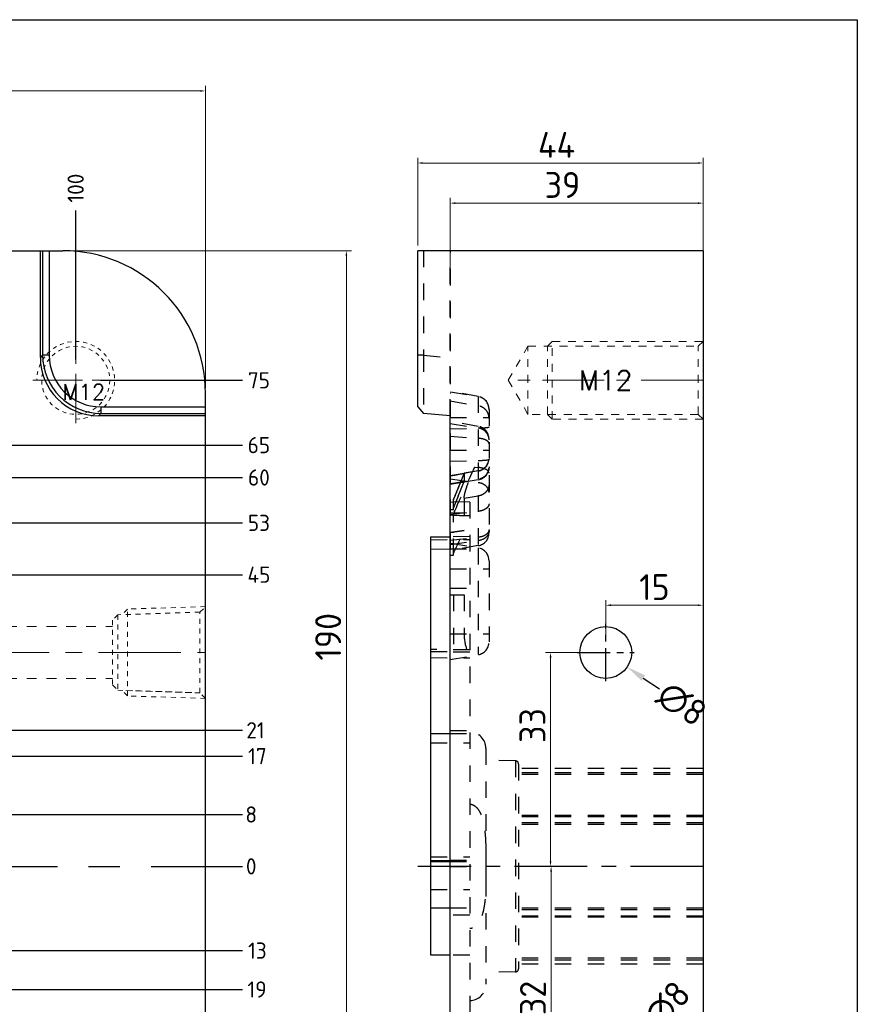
# Model space of a CAD drawing. Extents: x 1716 to 4936, y -1353 to -42.
# Tile 20 of 32: x 2689 to 2819, y -725 to -573. Entities that reach past the tile are written whole.
import ezdxf
from ezdxf.enums import TextEntityAlignment as Align

# ---------------------------------------------------------------- set-up
doc = ezdxf.new("R2010")
doc.units = 0
doc.header["$LTSCALE"] = 25.4
doc.header["$MEASUREMENT"] = 0
doc.linetypes.add('CENTER', pattern=[50.8, 31.75, -6.35, 6.35, -6.35])
doc.linetypes.add('HIDDEN', pattern=[0.2, 0.1, -0.1])
doc.layers.get('0').update_dxf_attribs({"linetype": 'CONTINUOUS'})
doc.layers.get('DEFPOINTS').update_dxf_attribs({"linetype": 'CONTINUOUS'})
for name, color, linetype, lineweight in [('cool', 153, 'HIDDEN', 9), ('dim', 82, 'CONTINUOUS', 9), ('screw', 33, 'CONTINUOUS', 13)]:
    doc.layers.add(name, color=color, linetype=linetype, lineweight=lineweight)
doc.layers.add('DEFAULT_2', color=8, linetype='HIDDEN')
doc.styles.add('SEISO_TTF', font='txt')
doc.styles.add('TXT', font='txt.shx', dxfattribs={"bigfont": 'gbcbig.shx'})
doc.dimstyles.get("Standard").update_dxf_attribs({"dimscale": 0, "dimtxt": 4, "dimasz": 2, "dimexe": 1, "dimexo": 1, "dimgap": 2, "dimtad": 0, "dimdec": 1, "dimdsep": 46, "dimtxsty": 'SEISO_TTF', "dimcen": 0.09, "dimadec": 0, "dimazin": 0, "dimtfac": 1, "dimtdec": 1, "dimtofl": 0, "dimtmove": 0, "dimatfit": 3, "dimfxl": 0, "dimtolj": 1, "dimtzin": 0, "dimarcsym": 0})
doc.dimstyles.new('STANDARD$0', dxfattribs={"dimscale": 4, "dimtxt": 1, "dimasz": 0.2, "dimexe": 0.2, "dimexo": 0.2, "dimgap": 0.2, "dimtad": 1, "dimdec": 1, "dimzin": 9, "dimdsep": 46, "dimtxsty": 'SEISO_TTF', "dimcen": 2, "dimclrd": 256, "dimclre": 256, "dimclrt": 256, "dimadec": 4, "dimazin": 2, "dimtfac": 1, "dimtdec": 1, "dimtmove": 0, "dimatfit": 3, "dimfxl": 0, "dimtolj": 1, "dimtzin": 0, "dimlwd": 9, "dimlwe": 9, "dimarcsym": 0})

# ---------------------------------------------------------------- blocks, each defined once
blk = doc.blocks.new('cool_jt_f12')
at = {"layer": 'cool', "ltscale": 0.3}
for p, q in [((0, 7.0785), (0.856, 6.2225)), ((0, 7.0785), (12, 6.7035)), ((0.856, 6.2225), (0.856, -6.2225)), ((13.5, 5.827375), (0.856, 6.2225)), ((0.856, 6.2225), (13.5, 5.827375)), ((12, 6.7035), (12.856, 5.8475)), ((12, 6.7035), (12, -6.7035)), ((14.327375, 5), (13.5, 5.827375)), ((13.5, -5.827375), (13.5, 5.827375)), ((14.327375, -5), (14.327375, 5)), ((0.856, -6.2225), (13.5, -5.827375)), ((12, -6.7035), (12.856, -5.8475)), ((13.5, -5.827375), (14.327375, -5)), ((0.856, -6.2225), (0, -7.0785)), ((0, -7.0785), (12, -6.7035))]:
    blk.add_line(p, q, dxfattribs=at)
blk = doc.blocks.new('screw_m12_g')
at = {"layer": 'screw', "color": 1, "linetype": 'CENTER', "ltscale": 0.009449}
for p, q in [((0, -6.6), (0, 6.6)), ((-6.6, 0), (6.6, 0))]:
    blk.add_line(p, q, dxfattribs=at)
at = {"layer": 'screw', "linetype": 'HIDDEN', "ltscale": 0.24}
blk.add_circle((0, 0), 5.25, dxfattribs=at)
at = {"layer": 'screw', "color": 92, "linetype": 'HIDDEN', "ltscale": 0.24}
blk.add_arc((0, 0), 6, 270, 180, dxfattribs=at)
at = {"layer": 'screw', "color": 6, "style": 'TXT'}
blk.add_text('M12', height=2.4, dxfattribs=at).set_placement((-2.04, -3))
blk = doc.blocks.new('*D286')
at = {"linetype": 'Continuous', "lineweight": 9}
for p, q in [((2750.8, -608.19), (2750.8, -594.66)), ((2794, -595.46), (2751.6, -595.46)), ((2794.8, -608.19), (2794.8, -594.66))]:
    blk.add_line(p, q, dxfattribs=at)
for points in [[(2751.6, -595.33), (2751.6, -595.59), (2750.8, -595.46)], [(2794, -595.33), (2794, -595.59), (2794.8, -595.46)]]:
    blk.add_solid(points)
at = {"layer": 'DEFPOINTS', "color": 0}
for p in [(2750.8, -595.46), (2750.8, -608.99), (2794.8, -608.99)]:
    blk.add_point(p, dxfattribs=at)
at = {"insert": (2772.21, -592.66), "char_height": 4, "attachment_point": 5, "style": 'SEISO_TTF'}
blk.add_mtext('\\A1;44', dxfattribs=at)
blk = doc.blocks.new('*D316')
at = {"color": 0, "lineweight": -2}
for p, q in [((2779.71, -670.99), (2779.89, -670.99)), ((2779.8, -671.08), (2779.8, -670.9))]:
    blk.add_line(p, q, dxfattribs=at)
at = {"color": 0, "linetype": 'Continuous', "lineweight": -2}
blk.add_line((2785.59, -674.93), (2788.07, -676.61), dxfattribs=at)
at = {"color": 0}
blk.add_solid([(2785.87, -674.51), (2785.31, -675.34), (2783.11, -673.24)], dxfattribs=at)
at = {"layer": 'DEFPOINTS', "color": 0}
for p in [(2776.49, -668.74), (2783.11, -673.24)]:
    blk.add_point(p, dxfattribs=at)
at = {"color": 0, "insert": (2791.5, -678.94), "char_height": 4, "attachment_point": 5, "rotation": 325.8054, "style": 'SEISO_TTF'}
blk.add_mtext('\\A1;∅8', dxfattribs=at)
blk = doc.blocks.new('*D311')
at = {"color": 0, "linetype": 'Continuous', "lineweight": -2}
blk.add_line((2784.49, -730.8), (2786.5, -728.57), dxfattribs=at)
at = {"color": 0, "lineweight": -2}
for p, q in [((2779.71, -735.99), (2779.89, -735.99)), ((2779.8, -736.08), (2779.8, -735.9))]:
    blk.add_line(p, q, dxfattribs=at)
at = {"color": 0}
blk.add_solid([(2784.12, -730.46), (2784.86, -731.13), (2782.48, -733.02)], dxfattribs=at)
at = {"layer": 'DEFPOINTS', "color": 0}
for p in [(2782.48, -733.02), (2777.12, -738.96)]:
    blk.add_point(p, dxfattribs=at)
at = {"color": 0, "insert": (2789.28, -725.49), "char_height": 4, "attachment_point": 5, "rotation": 47.9308, "style": 'SEISO_TTF'}
blk.add_mtext('\\A1;∅8', dxfattribs=at)
blk = doc.blocks.new('*D312')
at = {"linetype": 'Continuous', "lineweight": 9}
for p, q in [((2779.8, -668.54), (2779.8, -662.9)), ((2780.6, -663.7), (2794, -663.7)), ((2794.8, -666.51), (2794.8, -662.9))]:
    blk.add_line(p, q, dxfattribs=at)
for points in [[(2780.6, -663.56), (2780.6, -663.83), (2779.8, -663.7)], [(2794, -663.56), (2794, -663.83), (2794.8, -663.7)]]:
    blk.add_solid(points)
at = {"layer": 'DEFPOINTS', "color": 0}
for p in [(2794.8, -663.7), (2794.8, -667.31), (2779.8, -669.34)]:
    blk.add_point(p, dxfattribs=at)
at = {"insert": (2787.3, -660.9), "char_height": 4, "attachment_point": 5, "style": 'SEISO_TTF'}
blk.add_mtext('\\A1;15', dxfattribs=at)
blk = doc.blocks.new('*D314')
at = {"linetype": 'Continuous', "lineweight": 9}
for p, q in [((2776.52, -670.99), (2770.49, -670.99)), ((2771.29, -671.79), (2771.29, -703.19)), ((2775.18, -703.99), (2770.49, -703.99))]:
    blk.add_line(p, q, dxfattribs=at)
for points in [[(2771.15, -671.79), (2771.42, -671.79), (2771.29, -670.99)], [(2771.15, -703.19), (2771.42, -703.19), (2771.29, -703.99)]]:
    blk.add_solid(points)
at = {"layer": 'DEFPOINTS', "color": 0}
for p in [(2777.32, -670.99), (2771.29, -703.99), (2775.98, -703.99)]:
    blk.add_point(p, dxfattribs=at)
at = {"insert": (2768.49, -682.26), "char_height": 4, "attachment_point": 5, "rotation": 90, "style": 'SEISO_TTF'}
blk.add_mtext('\\A1;33', dxfattribs=at)
blk = doc.blocks.new('*D315')
at = {"linetype": 'Continuous', "lineweight": 9}
for p, q in [((2774.38, -703.99), (2770.57, -703.99)), ((2771.37, -704.79), (2771.37, -735.19)), ((2776.99, -735.99), (2770.57, -735.99))]:
    blk.add_line(p, q, dxfattribs=at)
for points in [[(2771.24, -704.79), (2771.51, -704.79), (2771.37, -703.99)], [(2771.24, -735.19), (2771.51, -735.19), (2771.37, -735.99)]]:
    blk.add_solid(points)
at = {"layer": 'DEFPOINTS', "color": 0}
for p in [(2775.18, -703.99), (2771.37, -735.99), (2777.79, -735.99)]:
    blk.add_point(p, dxfattribs=at)
at = {"insert": (2768.57, -724.3), "char_height": 4, "attachment_point": 5, "rotation": 90, "style": 'SEISO_TTF'}
blk.add_mtext('\\A1;32', dxfattribs=at)
blk = doc.blocks.new('*D318')
at = {"layer": 'DEFPOINTS', "color": 0}
for p in [(2598.05, -703.99), (2710.25, -703.99), (2723.79, -703.99)]:
    blk.add_point(p, dxfattribs=at)
at = {"layer": 'dim', "color": 0, "linetype": 'Continuous', "lineweight": -2}
blk.add_line((2710.75, -703.99), (2723.79, -703.99), dxfattribs=at)
at = {"layer": 'dim', "color": 0, "insert": (2725.12, -703.99), "char_height": 2.5, "attachment_point": 5, "style": 'SEISO_TTF'}
blk.add_mtext('\\A1;0', dxfattribs=at)
blk = doc.blocks.new('*D319')
at = {"layer": 'DEFPOINTS', "color": 0}
for p in [(2686.25, -695.99), (2723.79, -695.99), (2598.05, -703.99)]:
    blk.add_point(p, dxfattribs=at)
at = {"layer": 'dim', "color": 0, "linetype": 'Continuous', "lineweight": -2}
blk.add_line((2686.75, -695.99), (2723.79, -695.99), dxfattribs=at)
at = {"layer": 'dim', "color": 0, "insert": (2725.12, -695.99), "char_height": 2.5, "attachment_point": 5, "style": 'SEISO_TTF'}
blk.add_mtext('\\A1;8', dxfattribs=at)
blk = doc.blocks.new('*D320')
at = {"layer": 'DEFPOINTS', "color": 0}
for p in [(2628.35, -686.99), (2723.79, -686.99), (2598.05, -703.99)]:
    blk.add_point(p, dxfattribs=at)
at = {"layer": 'dim', "color": 0, "linetype": 'Continuous', "lineweight": -2}
blk.add_line((2628.85, -686.99), (2723.79, -686.99), dxfattribs=at)
at = {"layer": 'dim', "color": 0, "insert": (2726.07, -686.99), "char_height": 2.5, "attachment_point": 5, "style": 'SEISO_TTF'}
blk.add_mtext('\\A1;17', dxfattribs=at)
blk = doc.blocks.new('*D321')
at = {"layer": 'DEFPOINTS', "color": 0}
for p in [(2656.58, -682.99), (2723.79, -682.99), (2598.05, -703.99)]:
    blk.add_point(p, dxfattribs=at)
at = {"layer": 'dim', "color": 0, "linetype": 'Continuous', "lineweight": -2}
blk.add_line((2657.08, -682.99), (2723.79, -682.99), dxfattribs=at)
at = {"layer": 'dim', "color": 0, "insert": (2725.78, -682.99), "char_height": 2.5, "attachment_point": 5, "style": 'SEISO_TTF'}
blk.add_mtext('\\A1;21', dxfattribs=at)
blk = doc.blocks.new('*D322')
at = {"layer": 'DEFPOINTS', "color": 0}
for p in [(2612.8, -658.99), (2723.79, -658.99), (2598.05, -703.99)]:
    blk.add_point(p, dxfattribs=at)
at = {"layer": 'dim', "color": 0, "linetype": 'Continuous', "lineweight": -2}
blk.add_line((2613.3, -658.99), (2723.79, -658.99), dxfattribs=at)
at = {"layer": 'dim', "color": 0, "insert": (2726.31, -658.99), "char_height": 2.5, "attachment_point": 5, "style": 'SEISO_TTF'}
blk.add_mtext('\\A1;45', dxfattribs=at)
blk = doc.blocks.new('*D323')
at = {"layer": 'DEFPOINTS', "color": 0}
for p in [(2652.25, -650.99), (2723.79, -650.99), (2598.05, -703.99)]:
    blk.add_point(p, dxfattribs=at)
at = {"layer": 'dim', "color": 0, "linetype": 'Continuous', "lineweight": -2}
blk.add_line((2652.75, -650.99), (2723.79, -650.99), dxfattribs=at)
at = {"layer": 'dim', "color": 0, "insert": (2726.31, -650.99), "char_height": 2.5, "attachment_point": 5, "style": 'SEISO_TTF'}
blk.add_mtext('\\A1;53', dxfattribs=at)
blk = doc.blocks.new('*D324')
at = {"layer": 'DEFPOINTS', "color": 0}
for p in [(2673.8, -643.99), (2723.79, -643.99), (2598.05, -703.99)]:
    blk.add_point(p, dxfattribs=at)
at = {"layer": 'dim', "color": 0, "linetype": 'Continuous', "lineweight": -2}
blk.add_line((2674.3, -643.99), (2723.79, -643.99), dxfattribs=at)
at = {"layer": 'dim', "color": 0, "insert": (2726.31, -643.99), "char_height": 2.5, "attachment_point": 5, "style": 'SEISO_TTF'}
blk.add_mtext('\\A1;60', dxfattribs=at)
blk = doc.blocks.new('*D325')
at = {"layer": 'DEFPOINTS', "color": 0}
for p in [(2638.8, -638.99), (2723.79, -638.99), (2598.05, -703.99)]:
    blk.add_point(p, dxfattribs=at)
at = {"layer": 'dim', "color": 0, "linetype": 'Continuous', "lineweight": -2}
blk.add_line((2639.3, -638.99), (2723.79, -638.99), dxfattribs=at)
at = {"layer": 'dim', "color": 0, "insert": (2726.31, -638.99), "char_height": 2.5, "attachment_point": 5, "style": 'SEISO_TTF'}
blk.add_mtext('\\A1;65', dxfattribs=at)
blk = doc.blocks.new('*D326')
at = {"layer": 'DEFPOINTS', "color": 0}
for p in [(2701.4, -628.99), (2723.79, -628.99), (2598.05, -703.99)]:
    blk.add_point(p, dxfattribs=at)
at = {"layer": 'dim', "color": 0, "linetype": 'Continuous', "lineweight": -2}
blk.add_line((2701.9, -628.99), (2723.79, -628.99), dxfattribs=at)
at = {"layer": 'dim', "color": 0, "insert": (2726.31, -628.99), "char_height": 2.5, "attachment_point": 5, "style": 'SEISO_TTF'}
blk.add_mtext('\\A1;75', dxfattribs=at)
blk = doc.blocks.new('*D327')
at = {"layer": 'DEFPOINTS', "color": 0}
for p in [(2598.05, -703.99), (2662.35, -722.99), (2723.79, -722.99)]:
    blk.add_point(p, dxfattribs=at)
at = {"layer": 'dim', "color": 0, "linetype": 'Continuous', "lineweight": -2}
blk.add_line((2662.85, -722.99), (2723.79, -722.99), dxfattribs=at)
at = {"layer": 'dim', "color": 0, "insert": (2726.01, -722.99), "char_height": 2.5, "attachment_point": 5, "style": 'SEISO_TTF'}
blk.add_mtext('\\A1;19', dxfattribs=at)
blk = doc.blocks.new('*D328')
at = {"layer": 'DEFPOINTS', "color": 0}
for p in [(2598.05, -703.99), (2631.2, -716.99), (2723.79, -716.99)]:
    blk.add_point(p, dxfattribs=at)
at = {"layer": 'dim', "color": 0, "linetype": 'Continuous', "lineweight": -2}
blk.add_line((2631.7, -716.99), (2723.79, -716.99), dxfattribs=at)
at = {"layer": 'dim', "color": 0, "insert": (2726.07, -716.99), "char_height": 2.5, "attachment_point": 5, "style": 'SEISO_TTF'}
blk.add_mtext('\\A1;13', dxfattribs=at)
blk = doc.blocks.new('*D329')
at = {"layer": 'DEFPOINTS', "color": 0}
for p in [(2598.05, -703.99), (2654.17, -748.99), (2723.79, -748.99)]:
    blk.add_point(p, dxfattribs=at)
at = {"layer": 'dim', "color": 0, "linetype": 'Continuous', "lineweight": -2}
blk.add_line((2654.66, -748.99), (2723.79, -748.99), dxfattribs=at)
at = {"layer": 'dim', "color": 0, "insert": (2726.31, -748.99), "char_height": 2.5, "attachment_point": 5, "style": 'SEISO_TTF'}
blk.add_mtext('\\A1;45', dxfattribs=at)
blk = doc.blocks.new('*D330')
at = {"layer": 'DEFPOINTS', "color": 0}
for p in [(2598.05, -703.99), (2599.5, -753.99), (2723.79, -753.99)]:
    blk.add_point(p, dxfattribs=at)
at = {"layer": 'dim', "color": 0, "linetype": 'Continuous', "lineweight": -2}
blk.add_line((2600, -753.99), (2723.79, -753.99), dxfattribs=at)
at = {"layer": 'dim', "color": 0, "insert": (2726.31, -753.99), "char_height": 2.5, "attachment_point": 5, "style": 'SEISO_TTF'}
blk.add_mtext('\\A1;50', dxfattribs=at)
blk = doc.blocks.new('*D331')
at = {"layer": 'DEFPOINTS', "color": 0}
for p in [(2598.05, -703.99), (2702.05, -778.99), (2723.79, -778.99)]:
    blk.add_point(p, dxfattribs=at)
at = {"layer": 'dim', "color": 0, "linetype": 'Continuous', "lineweight": -2}
blk.add_line((2702.55, -778.99), (2723.79, -778.99), dxfattribs=at)
at = {"layer": 'dim', "color": 0, "insert": (2726.31, -778.99), "char_height": 2.5, "attachment_point": 5, "style": 'SEISO_TTF'}
blk.add_mtext('\\A1;75', dxfattribs=at)
blk = doc.blocks.new('*D341')
at = {"layer": 'DEFPOINTS', "color": 0}
for p in [(2698.05, -602.81), (2698.05, -626.29), (2598.05, -703.99)]:
    blk.add_point(p, dxfattribs=at)
at = {"layer": 'dim', "color": 0, "linetype": 'Continuous', "lineweight": -2}
blk.add_line((2698.05, -625.79), (2698.05, -602.81), dxfattribs=at)
at = {"layer": 'dim', "color": 0, "insert": (2698.05, -599.34), "char_height": 2.5, "attachment_point": 5, "rotation": 90, "style": 'SEISO_TTF'}
blk.add_mtext('\\A1;100', dxfattribs=at)
blk = doc.blocks.new('*D346')
at = {"layer": 'DEFPOINTS', "color": 0}
for p in [(2598.05, -703.99), (2698.05, -784.24), (2698.05, -803.72)]:
    blk.add_point(p, dxfattribs=at)
at = {"layer": 'dim', "color": 0, "linetype": 'Continuous', "lineweight": -2}
blk.add_line((2698.05, -784.74), (2698.05, -803.72), dxfattribs=at)
at = {"layer": 'dim', "color": 0, "insert": (2698.05, -807.2), "char_height": 2.5, "attachment_point": 5, "rotation": 90, "style": 'SEISO_TTF'}
blk.add_mtext('\\A1;100', dxfattribs=at)
blk = doc.blocks.new('*D347')
at = {"linetype": 'Continuous', "lineweight": 9}
for p, q in [((2478.05, -635.93), (2478.05, -583.54)), ((2717.25, -584.34), (2478.85, -584.34)), ((2718.05, -630.19), (2718.05, -583.54))]:
    blk.add_line(p, q, dxfattribs=at)
for points in [[(2478.85, -584.21), (2478.85, -584.47), (2478.05, -584.34)], [(2717.25, -584.21), (2717.25, -584.47), (2718.05, -584.34)]]:
    blk.add_solid(points)
at = {"layer": 'DEFPOINTS', "color": 0}
for p in [(2478.05, -584.34), (2718.05, -630.99), (2478.05, -636.73)]:
    blk.add_point(p, dxfattribs=at)
at = {"insert": (2573.04, -581.54), "char_height": 4, "attachment_point": 5, "style": 'SEISO_TTF'}
blk.add_mtext('\\A1;240', dxfattribs=at)
blk = doc.blocks.new('*D348')
at = {"linetype": 'Continuous', "lineweight": 9}
for p, q in [((2688.35, -608.99), (2740.59, -608.99)), ((2739.79, -609.79), (2739.79, -798.19)), ((2685.13, -798.99), (2740.59, -798.99))]:
    blk.add_line(p, q, dxfattribs=at)
for points in [[(2739.66, -609.79), (2739.92, -609.79), (2739.79, -608.99)], [(2739.66, -798.19), (2739.92, -798.19), (2739.79, -798.99)]]:
    blk.add_solid(points)
at = {"layer": 'DEFPOINTS', "color": 0}
for p in [(2687.55, -608.99), (2684.33, -798.99), (2739.79, -798.99)]:
    blk.add_point(p, dxfattribs=at)
at = {"insert": (2736.99, -668.56), "char_height": 4, "attachment_point": 5, "rotation": 90, "style": 'SEISO_TTF'}
blk.add_mtext('\\A1;190', dxfattribs=at)
blk = doc.blocks.new('*D435')
at = {"linetype": 'Continuous', "lineweight": 9}
for p, q in [((2755.8, -611.78), (2755.8, -600.85)), ((2794.8, -612.61), (2794.8, -600.85)), ((2794, -601.65), (2756.6, -601.65))]:
    blk.add_line(p, q, dxfattribs=at)
for points in [[(2756.6, -601.52), (2756.6, -601.79), (2755.8, -601.65)], [(2794, -601.52), (2794, -601.79), (2794.8, -601.65)]]:
    blk.add_solid(points)
at = {"layer": 'DEFPOINTS', "color": 0}
for p in [(2755.8, -601.65), (2755.8, -612.58), (2794.8, -613.41)]:
    blk.add_point(p, dxfattribs=at)
at = {"insert": (2773.12, -598.85), "char_height": 4, "attachment_point": 5, "style": 'SEISO_TTF'}
blk.add_mtext('\\A1;39', dxfattribs=at)

msp = doc.modelspace()

# ---------------------------------------------------------------- linework, layer by layer
at = {"color": 7, "linetype": 'Continuous'}
for p, q in [((2500.055, -608.992), (2696.055, -608.992)), ((2692.598, -625.483), (2692.598, -608.992)), ((2692.956, -608.992), (2692.956, -625.125)), ((2693.952, -608.992), (2693.952, -625.125)), ((2750.8, -633.095), (2750.8, -608.992)), ((2794.8, -608.992), (2750.8, -608.992)), ((2794.8, -608.992), (2794.8, -798.992)), ((2692.956, -625.125), (2692.598, -625.483)), ((2693.952, -625.125), (2692.956, -625.125)), ((2718.055, -786.992), (2718.055, -630.992)), ((2701.921, -633.095), (2718.055, -633.095)), ((2701.921, -633.095), (2701.921, -634.091)), ((2750.8, -633.095), (2751.713, -634.091)), ((2701.921, -634.091), (2701.564, -634.449)), ((2718.055, -634.449), (2701.564, -634.449)), ((2701.921, -634.091), (2718.055, -634.091)), ((2755.8, -634.449), (2751.713, -634.091)), ((2755.8, -773.536), (2755.8, -634.449)), ((2752.785, -653.15), (2755.8, -653.124)), ((2752.785, -653.15), (2752.785, -717.639)), ((2752.785, -655.029), (2755.8, -655.004)), ((2752.785, -683.474), (2755.8, -683.472)), ((2752.785, -703.09), (2755.8, -703.088)), ((2752.785, -703.225), (2755.8, -703.225)), ((2752.785, -710.397), (2755.8, -710.401)), ((2752.785, -717.64), (2755.8, -717.666))]:
    msp.add_line(p, q, dxfattribs=at)
at = {"color": 1, "linetype": 'CENTER', "ltscale": 0.006299}
for p, q in [((2779.8, -675.392), (2779.8, -666.592)), ((2775.4, -670.992), (2784.2, -670.992))]:
    msp.add_line(p, q, dxfattribs=at)
at = {"color": 1, "linetype": 'CENTER', "ltscale": 0.029921}
msp.add_line((2478.055, -703.992), (2718.055, -703.992), dxfattribs=at)
at = {"color": 1, "linetype": 'CENTER', "ltscale": 0.013858}
msp.add_line((2794.8, -703.992), (2750.8, -703.992), dxfattribs=at)
msp.add_lwpolyline([(2453.337, -573.346), (2818.593, -573.346), (2818.593, -859.891), (2453.337, -859.891)], close=True)
msp.add_circle((2779.8, -670.992), 4)
at = {"color": 7, "linetype": 'Continuous'}
for centre, radius, start, end in [((2696.055, -630.992), 22, 0, 90), ((2701.919, -625.128), 8.963, 179.98608, 270.01392), ((2701.91, -625.136), 7.959, 179.92188, 270.07822)]:
    msp.add_arc(centre, radius, start, end, dxfattribs=at)
msp.add_ellipse((2701.632, -625.414), major_axis=(6.412, 6.412), ratio=0.9924325, start_param=-3.9231927, end_param=-2.3599926, dxfattribs=at)
at = {"layer": 'cool', "ltscale": 0.6}
for p, q in [((2492.385, -666.992), (2703.725, -666.992)), ((2492.385, -674.992), (2703.725, -674.992))]:
    msp.add_line(p, q, dxfattribs=at)
at = {"layer": 'cool', "color": 1, "linetype": 'CENTER', "ltscale": 0.015748}
msp.add_line((2478.055, -670.992), (2718.055, -670.992), dxfattribs=at)
at = {"layer": 'DEFAULT_2', "color": 8, "linetype": 'HIDDEN'}
for p, q in [((2751.713, -608.992), (2751.713, -625.125)), ((2755.8, -634.449), (2755.8, -608.992)), ((2755.87, -654.979), (2755.87, -608.992)), ((2755.8, -614.022), (2755.87, -614.022)), ((2755.8, -619.022), (2755.87, -619.022)), ((2755.8, -624.022), (2755.87, -624.022)), ((2751.713, -625.125), (2750.8, -625.125)), ((2751.713, -625.125), (2755.8, -625.483)), ((2755.87, -630.983), (2755.8, -630.97)), ((2755.87, -631.049), (2755.8, -631.037)), ((2760.147, -631.49), (2755.87, -630.735)), ((2755.87, -630.763), (2760.147, -631.517)), ((2760.147, -631.49), (2760.147, -654.505)), ((2755.8, -632.177), (2760.147, -632.928)), ((2761.8, -633.459), (2761.8, -652.527)), ((2751.712, -634.09), (2751.713, -634.091)), ((2751.712, -634.09), (2751.713, -634.091)), ((2755.8, -634.75), (2761.8, -634.75)), ((2760.147, -636.098), (2755.8, -635.332)), ((2755.8, -635.641), (2760.147, -636.348)), ((2755.87, -635.707), (2755.8, -635.694)), ((2755.8, -636.47), (2760.147, -636.399)), ((2755.8, -637.602), (2760.147, -637.933)), ((2755.8, -639.752), (2761.8, -639.752)), ((2755.87, -641.206), (2755.8, -641.191)), ((2755.8, -641.479), (2760.147, -641.407)), ((2759.548, -642.403), (2760.147, -642.448)), ((2760.147, -642.985), (2755.8, -643.752)), ((2757.954, -643.367), (2755.8, -643.748)), ((2755.8, -643.748), (2756.518, -643.621)), ((2757.954, -643.343), (2756.3, -647.452)), ((2756.518, -643.621), (2757.236, -643.494)), ((2757.236, -643.494), (2757.954, -643.367)), ((2757.587, -644.276), (2757.954, -643.367)), ((2760.147, -642.957), (2757.954, -643.343)), ((2757.954, -643.343), (2757.954, -644.592)), ((2755.8, -644.201), (2760.147, -644.788)), ((2755.8, -645.02), (2760.147, -644.27)), ((2760.147, -644.34), (2755.8, -645.107)), ((2755.8, -644.973), (2757.409, -644.689)), ((2756.518, -644.846), (2755.8, -644.973)), ((2757.409, -644.689), (2756.518, -644.846)), ((2757.027, -646.887), (2757.954, -644.592)), ((2757.954, -644.592), (2757.409, -644.689)), ((2757.03, -646.878), (2756.3, -648.641)), ((2757.954, -647.195), (2760.147, -646.837)), ((2757.954, -647.195), (2757.954, -652.162)), ((2755.8, -647.762), (2756.3, -647.771)), ((2756.3, -648.996), (2756.3, -647.423)), ((2758.815, -647.776), (2756.3, -647.732)), ((2758.815, -647.776), (2758.815, -726.552)), ((2756.3, -648.996), (2755.8, -648.987)), ((2755.8, -649.669), (2760.147, -649.209)), ((2755.8, -649.381), (2758.815, -649.432)), ((2756.3, -649.821), (2755.8, -649.788)), ((2756.3, -655.958), (2756.3, -649.538)), ((2757.954, -652.162), (2755.8, -652.49)), ((2755.8, -652.49), (2756.3, -652.414)), ((2758.815, -653.097), (2755.8, -653.124)), ((2755.8, -653.673), (2760.147, -653.213)), ((2756.3, -652.414), (2756.517, -652.381)), ((2756.517, -652.381), (2757.235, -652.272)), ((2757.235, -652.272), (2757.954, -652.162)), ((2752.785, -653.596), (2758.815, -653.544)), ((2755.8, -654.322), (2760.147, -653.737)), ((2760.147, -654.505), (2755.8, -655.271)), ((2755.87, -654.098), (2760.147, -654.852)), ((2755.87, -654.979), (2755.8, -654.963)), ((2755.8, -655.004), (2758.815, -654.978)), ((2755.8, -655.951), (2756.3, -655.958)), ((2760.147, -654.852), (2760.147, -671.319)), ((2761.8, -656.822), (2761.8, -669.35)), ((2755.8, -658.086), (2761.8, -658.086)), ((2755.8, -661.086), (2758.815, -661.086)), ((2755.8, -662.086), (2757.954, -662.086)), ((2756.3, -662.086), (2756.3, -671.998)), ((2757.954, -662.086), (2757.954, -668.086)), ((2755.8, -668.086), (2761.8, -668.086)), ((2758.815, -670.589), (2752.785, -670.537)), ((2752.785, -670.83), (2758.815, -670.882)), ((2758.815, -670.959), (2752.785, -670.906)), ((2755.8, -672.086), (2760.147, -671.319)), ((2752.785, -671.773), (2758.815, -671.824)), ((2755.8, -683.018), (2758.815, -683.023)), ((2755.8, -683.472), (2758.815, -683.47)), ((2752.785, -684.936), (2758.815, -684.94)), ((2761.328, -685.802), (2761.328, -722.182)), ((2765.854, -687.7), (2761.328, -687.661)), ((2765.854, -687.7), (2765.854, -720.284)), ((2766.353, -688.203), (2766.353, -719.781)), ((2794.8, -688.913), (2766.353, -688.913)), ((2794.8, -689.543), (2766.353, -689.543)), ((2794.8, -689.815), (2766.353, -689.815)), ((2794.8, -696.166), (2766.353, -696.166)), ((2794.8, -696.289), (2766.353, -696.289)), ((2794.8, -696.327), (2766.353, -696.327)), ((2794.8, -697.261), (2766.353, -697.261)), ((2794.8, -697.518), (2766.353, -697.518)), ((2752.785, -702.529), (2758.815, -702.533)), ((2755.8, -703.036), (2758.815, -703.038)), ((2755.8, -703.088), (2758.815, -703.086)), ((2755.8, -703.225), (2758.815, -703.224)), ((2755.8, -703.992), (2758.815, -703.992)), ((2752.785, -707.584), (2758.815, -707.576)), ((2755.8, -710.401), (2758.815, -710.405)), ((2794.8, -710.467), (2766.353, -710.467)), ((2794.8, -710.723), (2766.353, -710.723)), ((2758.815, -711.53), (2755.8, -711.53)), ((2794.8, -711.657), (2766.353, -711.657)), ((2794.8, -711.71), (2766.353, -711.71)), ((2794.8, -711.818), (2766.353, -711.818)), ((2758.815, -717.692), (2755.8, -717.666)), ((2794.8, -718.17), (2766.353, -718.17)), ((2794.8, -718.441), (2766.353, -718.441)), ((2794.8, -719.071), (2766.353, -719.071)), ((2765.854, -720.284), (2761.328, -720.323))]:
    msp.add_line(p, q, dxfattribs=at)
for centre, radius, start, end in [((2759.8, -633.459), 2, 0, 80), ((2759.801, -633.487), 1.999, 0.00898, 80.01386), ((2759.8, -638.068), 2, 0, 80), ((2759.8, -640.987), 2, 280, 0), ((2759.801, -641.015), 1.999, 279.9839, 359.98957), ((4689.154, -1525.008), 2121.879, 155.420548, 155.632242), ((2759.8, -642.37), 2, 280, 0), ((2760.189, -646.564), 1.695, 46.05248, 47.59248), ((2759.8, -652.535), 2, 280, 0), ((2759.8, -656.822), 2, 0, 80), ((2759.8, -669.35), 2, 280, 0), ((2758.815, -685.802), 2.513, 0, 90), ((2765.85, -688.203), 0.502, 0, 89.5), ((2765.85, -719.781), 0.502, 270.5, 0), ((2758.815, -722.183), 2.513, 270, 0)]:
    msp.add_arc(centre, radius, start, end, dxfattribs=at)
msp.add_ellipse((2759.324, -668.086), major_axis=(0, 3.37), ratio=0.4064452, start_param=1.5707963, end_param=3.2131376, dxfattribs=at)
for points, knots in [([(2751.713, -625.125), (2751.706, -625.704), (2751.698, -626.84), (2751.687, -628.49), (2751.679, -630.012), (2751.677, -631.175), (2751.678, -631.998), (2751.679, -632.521), (2751.682, -632.974), (2751.685, -633.353), (2751.691, -633.653), (2751.695, -633.853), (2751.7, -633.972), (2751.702, -634.031), (2751.707, -634.067), (2751.708, -634.086), (2751.712, -634.09)], [0, 0, 0, 0, 0.1936501, 0.3800411, 0.552015, 0.7030915, 0.7689488, 0.8274855, 0.8781649, 0.9205033, 0.954107, 0.9786764, 0.987493, 0.9939818, 0.9981412, 1, 1, 1, 1]), ([(2761.8, -634.859), (2761.8, -634.632), (2761.718, -634.173), (2761.362, -633.571), (2760.819, -633.126), (2760.375, -632.968), (2760.147, -632.928)], [0, 0, 0, 0, 0.2479507, 0.4970123, 0.7477666, 1, 1, 1, 1]), ([(2761.8, -636.215), (2761.8, -636.23), (2761.751, -636.261), (2761.665, -636.284), (2761.514, -636.313), (2761.223, -636.349), (2760.76, -636.383), (2760.365, -636.395), (2760.147, -636.399)], [0, 0, 0, 0, 0.0264292, 0.0833019, 0.1728694, 0.2929785, 0.6109322, 1, 1, 1, 1]), ([(2761.8, -638.166), (2761.8, -637.951), (2761.716, -637.515), (2761.357, -636.948), (2760.814, -636.531), (2760.374, -636.385), (2760.147, -636.348)], [0, 0, 0, 0, 0.2416849, 0.4879397, 0.7410363, 1, 1, 1, 1]), ([(2761.8, -638.785), (2761.8, -638.679), (2761.716, -638.507), (2761.527, -638.341), (2761.239, -638.167), (2760.773, -638.011), (2760.367, -637.95), (2760.147, -637.933)], [0, 0, 0, 0, 0.1611723, 0.2626035, 0.3811121, 0.6666694, 1, 1, 1, 1]), ([(2761.679, -637.534), (2761.611, -637.36), (2761.48, -637.14), (2761.311, -636.955), (2761.266, -636.91)], [0, 0, 0, 0, 0.746635, 1, 1, 1, 1]), ([(2757.954, -647.195), (2757.954, -647.075), (2757.992, -646.788), (2758.1, -646.309), (2758.265, -645.731), (2758.553, -644.849), (2758.973, -643.727), (2759.35, -642.835), (2759.548, -642.403)], [0, 0, 0, 0, 0.0711568, 0.1700165, 0.2908241, 0.426842, 0.7188077, 1, 1, 1, 1]), ([(2761.8, -641.224), (2761.8, -641.239), (2761.751, -641.27), (2761.665, -641.293), (2761.514, -641.322), (2761.223, -641.358), (2760.76, -641.391), (2760.365, -641.404), (2760.147, -641.407)], [0, 0, 0, 0, 0.0264292, 0.0833019, 0.1728694, 0.2929785, 0.6109322, 1, 1, 1, 1]), ([(2761.8, -642.343), (2761.8, -642.57), (2761.718, -643.028), (2761.362, -643.629), (2760.819, -644.074), (2760.375, -644.231), (2760.147, -644.27)], [0, 0, 0, 0, 0.2477744, 0.4967558, 0.7475753, 1, 1, 1, 1]), ([(2761.8, -643.3), (2761.8, -643.194), (2761.716, -643.022), (2761.527, -642.856), (2761.239, -642.682), (2760.773, -642.526), (2760.367, -642.465), (2760.147, -642.448)], [0, 0, 0, 0, 0.1611723, 0.2626035, 0.3811121, 0.6666694, 1, 1, 1, 1]), ([(2761.8, -641.224), (2761.8, -641.231), (2761.793, -641.241), (2761.785, -641.247), (2761.782, -641.249)], [0, 0, 0, 0, 0.6798858, 1, 1, 1, 1]), ([(2761.8, -646.298), (2761.8, -646.119), (2761.71, -645.743), (2761.342, -645.273), (2760.799, -644.935), (2760.371, -644.819), (2760.147, -644.788)], [0, 0, 0, 0, 0.2218078, 0.459792, 0.720621, 1, 1, 1, 1]), ([(2761.8, -645.016), (2761.8, -645.23), (2761.716, -645.668), (2761.357, -646.236), (2760.814, -646.654), (2760.374, -646.8), (2760.147, -646.837)], [0, 0, 0, 0, 0.2419292, 0.4882918, 0.741296, 1, 1, 1, 1]), ([(2761.8, -648.026), (2761.8, -648.168), (2761.699, -648.481), (2761.322, -648.841), (2760.785, -649.098), (2760.369, -649.185), (2760.147, -649.209)], [0, 0, 0, 0, 0.1952058, 0.4236897, 0.6953638, 1, 1, 1, 1]), ([(2756.3, -649.821), (2756.51, -649.824), (2756.929, -649.822), (2757.767, -649.833), (2758.396, -649.846), (2758.815, -649.853)], [0, 0, 0, 0, 0.2498394, 0.4997878, 1, 1, 1, 1]), ([(2761.8, -652.03), (2761.8, -652.173), (2761.699, -652.485), (2761.322, -652.845), (2760.785, -653.102), (2760.369, -653.189), (2760.147, -653.213)], [0, 0, 0, 0, 0.1952058, 0.4236897, 0.6953638, 1, 1, 1, 1]), ([(2761.8, -652.235), (2761.8, -652.414), (2761.71, -652.788), (2761.341, -653.255), (2760.799, -653.592), (2760.371, -653.707), (2760.147, -653.737)], [0, 0, 0, 0, 0.2212727, 0.4590478, 0.7200903, 1, 1, 1, 1]), ([(2761.8, -652.235), (2761.8, -652.369), (2761.768, -652.55), (2761.699, -652.715), (2761.679, -652.757)], [0, 0, 0, 0, 0.7443471, 1, 1, 1, 1]), ([(2758.815, -694.389), (2759.034, -694.389), (2759.476, -694.525), (2759.973, -694.973), (2760.343, -695.526), (2760.616, -696.129), (2760.821, -696.759), (2761.023, -697.617), (2761.178, -698.709), (2761.27, -700.028), (2761.309, -701.349), (2761.321, -702.671), (2761.323, -703.552), (2761.323, -703.992)], [0, 0, 0, 0, 0.0621201, 0.1245342, 0.1870441, 0.2495798, 0.3121217, 0.374664, 0.4997099, 0.6247757, 0.7498486, 0.874924, 1, 1, 1, 1]), ([(2761.323, -703.992), (2761.323, -704.433), (2761.321, -705.314), (2761.309, -706.635), (2761.27, -707.957), (2761.178, -709.275), (2761.023, -710.368), (2760.821, -711.226), (2760.616, -711.855), (2760.343, -712.459), (2759.973, -713.011), (2759.476, -713.46), (2759.034, -713.595), (2758.815, -713.595)], [0, 0, 0, 0, 0.1250751, 0.2501496, 0.3752216, 0.5002864, 0.6253311, 0.6878725, 0.7504137, 0.8129491, 0.8754605, 0.9378779, 1, 1, 1, 1])]:
    msp.add_open_spline(points, degree=3, knots=knots, dxfattribs=at)
for points in [[(2761.679, -634.189), (2761.6, -633.975), (2761.481, -633.772), (2761.332, -633.599)], [(2761.8, -634.859), (2761.8, -634.632), (2761.758, -634.401), (2761.679, -634.189)], [(2761.8, -638.166), (2761.8, -637.951), (2761.758, -637.734), (2761.679, -637.534)], [(2761.8, -642.343), (2761.8, -642.57), (2761.758, -642.8), (2761.679, -643.013)], [(2761.679, -643.013), (2761.6, -643.226), (2761.48, -643.428), (2761.332, -643.601)], [(2757.588, -644.273), (2757.381, -644.786), (2757.173, -645.298), (2756.965, -645.811)], [(2756.965, -645.811), (2757.173, -645.299), (2757.38, -644.788), (2757.587, -644.276)], [(2761.679, -645.648), (2761.599, -645.852), (2761.479, -646.043), (2761.332, -646.204)], [(2761.8, -645.016), (2761.8, -645.23), (2761.758, -645.448), (2761.679, -645.648)], [(2756.965, -645.811), (2756.744, -646.357), (2756.522, -646.904), (2756.3, -647.45)], [(2756.3, -647.45), (2756.522, -646.904), (2756.744, -646.357), (2756.965, -645.811)], [(2757.03, -646.878), (2756.787, -647.48), (2756.544, -648.081), (2756.3, -648.682)], [(2756.3, -655.691), (2756.851, -654.515), (2757.403, -653.338), (2757.954, -652.162)]]:
    msp.add_open_spline(points, degree=3, dxfattribs=at)
at = {"layer": 'screw', "color": 8, "linetype": 'HIDDEN', "ltscale": 0.48}
for p, q in [((2764.769, -628.992), (2767.8, -623.742)), ((2767.8, -623.742), (2794.05, -623.742)), ((2767.8, -634.242), (2767.8, -623.742)), ((2794.05, -623.742), (2794.8, -622.992)), ((2794.05, -634.242), (2794.05, -623.742)), ((2767.8, -634.242), (2764.769, -628.992)), ((2794.05, -634.242), (2767.8, -634.242)), ((2794.8, -634.992), (2794.05, -634.242))]:
    msp.add_line(p, q, dxfattribs=at)
at = {"layer": 'screw', "color": 92, "linetype": 'HIDDEN', "ltscale": 0.48}
for p, q in [((2770.8, -623.742), (2771.55, -622.992)), ((2770.8, -634.242), (2770.8, -623.742)), ((2771.55, -622.992), (2794.8, -622.992)), ((2771.55, -634.992), (2771.55, -622.992)), ((2771.55, -634.992), (2770.8, -634.242)), ((2794.8, -634.992), (2771.55, -634.992))]:
    msp.add_line(p, q, dxfattribs=at)
at = {"layer": 'screw', "color": 1, "linetype": 'CENTER', "ltscale": 0.011811}
msp.add_line((2794.8, -628.992), (2764.769, -628.992), dxfattribs=at)

# ---------------------------------------------------------------- block references
at = {"layer": 'cool', "ltscale": 0.6, "rotation": 180}
msp.add_blockref('cool_jt_f12', (2718.055, -670.992), dxfattribs=at)
at = {"layer": 'screw'}
msp.add_blockref('screw_m12_g', (2698.055, -628.992), dxfattribs=at)

# ---------------------------------------------------------------- texts
at = {"layer": 'screw', "color": 6, "linetype": 'HIDDEN', "ltscale": 0.48, "style": 'TXT'}
msp.add_text('M12', height=3, dxfattribs=at).set_placement((2779.785, -628.992), align=Align.MIDDLE)

# ---------------------------------------------------------------- dimensions: what is measured, and where the dimension line sits
for base, p1, p2, picture, middle in [((2478.055, -584.34), (2718.055, -630.992), (2478.055, -636.728), '*D347', (2573.043, -584.34)), ((2750.8, -595.459), (2794.8, -608.992), (2750.8, -608.992), '*D286', (2772.214, -595.459)), ((2755.8, -601.652), (2794.8, -613.413), (2755.8, -612.581), '*D435', (2773.121, -601.652)), ((2794.8, -663.698), (2779.8, -669.342), (2794.8, -667.31), '*D312', (2787.3, -663.698))]:
    dim = msp.add_linear_dim(base=base, p1=p1, p2=p2, dimstyle='STANDARD$0', override={"dimdec": 2, "dimtdec": 2, "dimarcsym": 1})
    dim.commit()
    dim.dimension.update_dxf_attribs({"geometry": picture, "text_midpoint": middle, "dimtype": 160})
for base, p1, p2, picture, middle in [((2739.791, -798.992), (2687.549, -608.992), (2684.331, -798.992), '*D348', (2739.791, -668.563)), ((2771.286, -703.992), (2777.319, -670.992), (2775.978, -703.992), '*D314', (2771.286, -682.255)), ((2771.374, -735.992), (2775.178, -703.992), (2777.788, -735.992), '*D315', (2771.374, -724.3))]:
    dim = msp.add_linear_dim(base=base, p1=p1, p2=p2, angle=90, dimstyle='STANDARD$0', override={"dimdec": 2, "dimtdec": 2, "dimarcsym": 1})
    dim.commit()
    dim.dimension.update_dxf_attribs({"geometry": picture, "text_midpoint": middle, "dimtype": 160})
for p1, p2, picture, middle in [((2776.492, -668.744), (2783.109, -673.24), '*D316', (2791.498, -678.94)), ((2777.12, -738.961), (2782.48, -733.023), '*D311', (2789.276, -725.493))]:
    dim = msp.add_diameter_dim_2p(p1=p1, p2=p2, dimstyle='Standard', override={"dimdec": 2, "dimtdec": 2, "dimarcsym": 1})
    dim.commit()
    dim.dimension.update_dxf_attribs({"geometry": picture, "text_midpoint": middle, "dimtype": 163})
at = {"layer": 'dim'}
for feature_location, offset, dtype, origin, picture, middle in [((2698.055, -626.29), (0, 23.479), 1, (2598.055, -703.992), '*D341', (2698.055, -599.335)), ((2701.398, -628.992), (22.391, 0), 0, (2598.055, -703.992), '*D326', (2726.312, -628.992)), ((2638.805, -638.992), (84.984, 0), 0, (2598.055, -703.992), '*D325', (2726.312, -638.992)), ((2673.805, -643.992), (49.984, 0), 0, (2598.055, -703.992), '*D324', (2726.312, -643.992)), ((2652.255, -650.992), (71.534, 0), 0, (2598.055, -703.992), '*D323', (2726.312, -650.992)), ((2612.805, -658.992), (110.984, 0), 0, (2598.055, -703.992), '*D322', (2726.312, -658.992)), ((2656.583, -682.992), (67.206, 0), 0, (2598.055, -703.992), '*D321', (2725.777, -682.992)), ((2628.355, -686.992), (95.434, 0), 0, (2598.055, -703.992), '*D320', (2726.074, -686.992)), ((2686.255, -695.992), (37.534, 0), 0, (2598.055, -703.992), '*D319', (2725.122, -695.992)), ((2710.252346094, -703.992141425), (13.536526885, 0), 0, (2598.05453289, -703.992141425), '*D318', (2725.121956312, -703.992141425)), ((2662.355, -722.992), (61.434, 0), 0, (2598.055, -703.992), '*D327', (2726.015, -722.992)), ((2631.205, -716.992), (92.584, 0), 0, (2598.055, -703.992), '*D328', (2726.074, -716.992)), ((2654.165, -748.992), (69.624, 0), 0, (2598.055, -703.992), '*D329', (2726.312, -748.992)), ((2599.501, -753.992), (124.288, 0), 0, (2598.055, -703.992), '*D330', (2726.312, -753.992)), ((2702.052, -778.992), (21.737, 0), 0, (2598.055, -703.992), '*D331', (2726.312, -778.992)), ((2698.055, -784.242), (0, -19.479), 1, (2598.055, -703.992), '*D346', (2698.055, -807.197))]:
    dim = msp.add_ordinate_dim(feature_location=feature_location, offset=offset, dtype=dtype, origin=origin, dimstyle='Standard', override={"dimtxt": 2.5, "dimasz": 2, "dimexe": 0.49975, "dimexo": 0.49975, "dimgap": 0.49975, "dimdec": 2, "dimtdec": 2, "dimarcsym": 1}, dxfattribs=at)
    dim.commit()
    dim.dimension.update_dxf_attribs({"geometry": picture, "text_midpoint": middle})

doc.saveas('drawing.dxf')
